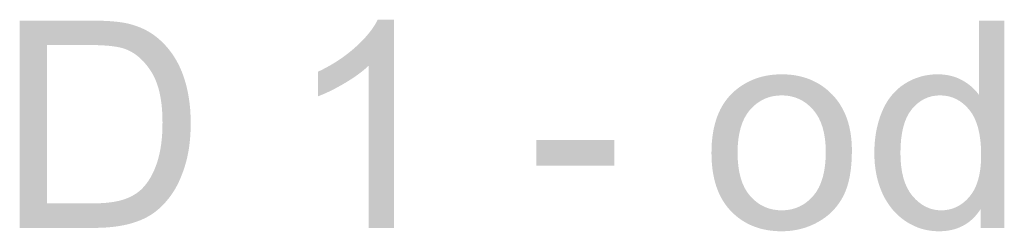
# Model space of a CAD drawing. Extents: x -12025 to 39812, y -28775 to 12.
# Tile 57 of 90: x 29066 to 29779, y -24945 to -24792. Entities that reach past the tile are written whole.
import ezdxf

# ---------------------------------------------------------------- set-up
doc = ezdxf.new("R2010")
doc.units = 0
doc.header["$MEASUREMENT"] = 0
doc.layers.add('OÚ Dukovany půdorys kóty 1NP', color=7, linetype='Continuous')

# ---------------------------------------------------------------- blocks, each defined once
blk = doc.blocks.new('(3)')
at = {"linetype": 'Continuous'}
h = blk.add_hatch(color=154, dxfattribs=at)
edge = h.paths.add_edge_path()
edge.add_spline(control_points=[(167.27, -154.95), (167.27, -154.95), (167.27, -5.21), (167.27, -5.21)], knot_values=[0, 0, 0, 0, 1, 1, 1, 1], degree=3, periodic=0)
edge.add_spline(control_points=[(167.27, -5.21), (167.27, -5.21), (218.85, -5.21), (218.85, -5.21)], knot_values=[0, 0, 0, 0, 1, 1, 1, 1], degree=3, periodic=0)
edge.add_spline(control_points=[(218.85, -5.21), (230.49, -5.21), (239.38, -5.92), (245.51, -7.35)], knot_values=[0, 0, 0, 0, 1, 1, 1, 1], degree=3, periodic=0)
edge.add_spline(control_points=[(245.51, -7.35), (254.09, -9.33), (261.41, -12.9), (267.47, -18.08)], knot_values=[0, 0, 0, 0, 1, 1, 1, 1], degree=3, periodic=0)
edge.add_spline(control_points=[(267.47, -18.08), (275.37, -24.75), (281.27, -33.28), (285.19, -43.66)], knot_values=[0, 0, 0, 0, 1, 1, 1, 1], degree=3, periodic=0)
edge.add_spline(control_points=[(285.19, -43.66), (289.11, -54.05), (291.06, -65.91), (291.06, -79.26)], knot_values=[0, 0, 0, 0, 1, 1, 1, 1], degree=3, periodic=0)
edge.add_spline(control_points=[(291.06, -79.26), (291.06, -90.63), (289.74, -100.71), (287.08, -109.49)], knot_values=[0, 0, 0, 0, 1, 1, 1, 1], degree=3, periodic=0)
edge.add_spline(control_points=[(287.08, -109.49), (284.42, -118.28), (281.02, -125.55), (276.87, -131.3)], knot_values=[0, 0, 0, 0, 1, 1, 1, 1], degree=3, periodic=0)
edge.add_spline(control_points=[(276.87, -131.3), (272.71, -137.05), (268.17, -141.58), (263.23, -144.88)], knot_values=[0, 0, 0, 0, 1, 1, 1, 1], degree=3, periodic=0)
edge.add_spline(control_points=[(263.23, -144.88), (258.29, -148.19), (252.34, -150.69), (245.36, -152.39)], knot_values=[0, 0, 0, 0, 1, 1, 1, 1], degree=3, periodic=0)
edge.add_spline(control_points=[(245.36, -152.39), (238.38, -154.09), (230.36, -154.95), (221.3, -154.95)], knot_values=[0, 0, 0, 0, 1, 1, 1, 1], degree=3, periodic=0)
edge.add_spline(control_points=[(221.3, -154.95), (221.3, -154.95), (167.27, -154.95), (167.27, -154.95)], knot_values=[0, 0, 0, 0, 1, 1, 1, 1], degree=3, periodic=0)
edge.add_spline(control_points=[(167.27, -154.95), (167.27, -154.95), (167.27, -137.28), (167.27, -137.28)], knot_values=[0, 0, 0, 0, 1, 1, 1, 1], degree=3, periodic=0)
edge.add_spline(control_points=[(167.27, -137.28), (167.27, -137.28), (187.09, -137.28), (187.09, -137.28)], knot_values=[0, 0, 0, 0, 1, 1, 1, 1], degree=3, periodic=0)
edge.add_spline(control_points=[(187.09, -137.28), (187.09, -137.28), (219.05, -137.28), (219.05, -137.28)], knot_values=[0, 0, 0, 0, 1, 1, 1, 1], degree=3, periodic=0)
edge.add_spline(control_points=[(219.05, -137.28), (228.93, -137.28), (236.67, -136.36), (242.29, -134.52)], knot_values=[0, 0, 0, 0, 1, 1, 1, 1], degree=3, periodic=0)
edge.add_spline(control_points=[(242.29, -134.52), (247.91, -132.68), (252.39, -130.09), (255.72, -126.75)], knot_values=[0, 0, 0, 0, 1, 1, 1, 1], degree=3, periodic=0)
edge.add_spline(control_points=[(255.72, -126.75), (260.42, -122.06), (264.08, -115.74), (266.7, -107.81)], knot_values=[0, 0, 0, 0, 1, 1, 1, 1], degree=3, periodic=0)
edge.add_spline(control_points=[(266.7, -107.81), (269.32, -99.88), (270.64, -90.26), (270.64, -78.95)], knot_values=[0, 0, 0, 0, 1, 1, 1, 1], degree=3, periodic=0)
edge.add_spline(control_points=[(270.64, -78.95), (270.64, -63.29), (268.06, -51.26), (262.92, -42.85)], knot_values=[0, 0, 0, 0, 1, 1, 1, 1], degree=3, periodic=0)
edge.add_spline(control_points=[(262.92, -42.85), (257.78, -34.44), (251.54, -28.8), (244.18, -25.94)], knot_values=[0, 0, 0, 0, 1, 1, 1, 1], degree=3, periodic=0)
edge.add_spline(control_points=[(244.18, -25.94), (238.87, -23.9), (230.32, -22.88), (218.54, -22.88)], knot_values=[0, 0, 0, 0, 1, 1, 1, 1], degree=3, periodic=0)
edge.add_spline(control_points=[(218.54, -22.88), (218.54, -22.88), (187.09, -22.88), (187.09, -22.88)], knot_values=[0, 0, 0, 0, 1, 1, 1, 1], degree=3, periodic=0)
edge.add_spline(control_points=[(187.09, -22.88), (187.09, -22.88), (187.09, -137.28), (187.09, -137.28)], knot_values=[0, 0, 0, 0, 1, 1, 1, 1], degree=3, periodic=0)
edge.add_spline(control_points=[(187.09, -137.28), (187.09, -137.28), (167.27, -137.28), (167.27, -137.28)], knot_values=[0, 0, 0, 0, 1, 1, 1, 1], degree=3, periodic=0)
edge.add_spline(control_points=[(167.27, -137.28), (167.27, -137.28), (167.27, -154.95), (167.27, -154.95)], knot_values=[0, 0, 0, 0, 1, 1, 1, 1], degree=3, periodic=0)
edge.add_spline(control_points=[(167.27, -154.95), (167.27, -154.95), (167.27, -154.95), (167.27, -154.95)], knot_values=[0, 0, 0, 0, 1, 1, 1, 1], degree=3, periodic=0)
h = blk.add_hatch(color=154, dxfattribs=at)
edge = h.paths.add_edge_path()
edge.add_spline(control_points=[(438.25, -154.95), (438.25, -154.95), (419.86, -154.95), (419.86, -154.95)], knot_values=[0, 0, 0, 0, 1, 1, 1, 1], degree=3, periodic=0)
edge.add_spline(control_points=[(419.86, -154.95), (419.86, -154.95), (419.86, -37.79), (419.86, -37.79)], knot_values=[0, 0, 0, 0, 1, 1, 1, 1], degree=3, periodic=0)
edge.add_spline(control_points=[(419.86, -37.79), (415.43, -42.01), (409.63, -46.24), (402.45, -50.46)], knot_values=[0, 0, 0, 0, 1, 1, 1, 1], degree=3, periodic=0)
edge.add_spline(control_points=[(402.45, -50.46), (395.26, -54.68), (388.81, -57.84), (383.09, -59.96)], knot_values=[0, 0, 0, 0, 1, 1, 1, 1], degree=3, periodic=0)
edge.add_spline(control_points=[(383.09, -59.96), (383.09, -59.96), (383.09, -42.18), (383.09, -42.18)], knot_values=[0, 0, 0, 0, 1, 1, 1, 1], degree=3, periodic=0)
edge.add_spline(control_points=[(383.09, -42.18), (393.37, -37.35), (402.36, -31.49), (410.06, -24.62)], knot_values=[0, 0, 0, 0, 1, 1, 1, 1], degree=3, periodic=0)
edge.add_spline(control_points=[(410.06, -24.62), (417.75, -17.74), (423.2, -11.07), (426.4, -4.6)], knot_values=[0, 0, 0, 0, 1, 1, 1, 1], degree=3, periodic=0)
edge.add_spline(control_points=[(426.4, -4.6), (426.4, -4.6), (438.25, -4.6), (438.25, -4.6)], knot_values=[0, 0, 0, 0, 1, 1, 1, 1], degree=3, periodic=0)
edge.add_spline(control_points=[(438.25, -4.6), (438.25, -4.6), (438.25, -154.95), (438.25, -154.95)], knot_values=[0, 0, 0, 0, 1, 1, 1, 1], degree=3, periodic=0)
h = blk.add_hatch(color=154, dxfattribs=at)
edge = h.paths.add_edge_path()
edge.add_spline(control_points=[(862.84, -154.95), (862.84, -154.95), (862.84, -141.26), (862.84, -141.26)], knot_values=[0, 0, 0, 0, 1, 1, 1, 1], degree=3, periodic=0)
edge.add_spline(control_points=[(862.84, -141.26), (855.96, -152.02), (845.85, -157.4), (832.5, -157.4)], knot_values=[0, 0, 0, 0, 1, 1, 1, 1], degree=3, periodic=0)
edge.add_spline(control_points=[(832.5, -157.4), (823.86, -157.4), (815.91, -155.01), (808.65, -150.25)], knot_values=[0, 0, 0, 0, 1, 1, 1, 1], degree=3, periodic=0)
edge.add_spline(control_points=[(808.65, -150.25), (801.4, -145.48), (795.78, -138.82), (791.8, -130.28)], knot_values=[0, 0, 0, 0, 1, 1, 1, 1], degree=3, periodic=0)
edge.add_spline(control_points=[(791.8, -130.28), (787.82, -121.73), (785.83, -111.91), (785.83, -100.81)], knot_values=[0, 0, 0, 0, 1, 1, 1, 1], degree=3, periodic=0)
edge.add_spline(control_points=[(785.83, -100.81), (785.83, -89.98), (787.63, -80.16), (791.24, -71.34)], knot_values=[0, 0, 0, 0, 1, 1, 1, 1], degree=3, periodic=0)
edge.add_spline(control_points=[(791.24, -71.34), (794.85, -62.53), (800.26, -55.77), (807.48, -51.07)], knot_values=[0, 0, 0, 0, 1, 1, 1, 1], degree=3, periodic=0)
edge.add_spline(control_points=[(807.48, -51.07), (814.7, -46.37), (822.77, -44.02), (831.69, -44.02)], knot_values=[0, 0, 0, 0, 1, 1, 1, 1], degree=3, periodic=0)
edge.add_spline(control_points=[(831.69, -44.02), (838.22, -44.02), (844.05, -45.4), (849.15, -48.16)], knot_values=[0, 0, 0, 0, 1, 1, 1, 1], degree=3, periodic=0)
edge.add_spline(control_points=[(849.15, -48.16), (854.26, -50.92), (858.41, -54.51), (861.61, -58.93)], knot_values=[0, 0, 0, 0, 1, 1, 1, 1], degree=3, periodic=0)
edge.add_spline(control_points=[(861.61, -58.93), (861.61, -58.93), (861.61, -5.21), (861.61, -5.21)], knot_values=[0, 0, 0, 0, 1, 1, 1, 1], degree=3, periodic=0)
edge.add_spline(control_points=[(861.61, -5.21), (861.61, -5.21), (879.9, -5.21), (879.9, -5.21)], knot_values=[0, 0, 0, 0, 1, 1, 1, 1], degree=3, periodic=0)
edge.add_spline(control_points=[(879.9, -5.21), (879.9, -5.21), (879.9, -154.95), (879.9, -154.95)], knot_values=[0, 0, 0, 0, 1, 1, 1, 1], degree=3, periodic=0)
edge.add_spline(control_points=[(879.9, -154.95), (879.9, -154.95), (862.84, -154.95), (862.84, -154.95)], knot_values=[0, 0, 0, 0, 1, 1, 1, 1], degree=3, periodic=0)
edge.add_spline(control_points=[(862.84, -154.95), (862.84, -154.95), (862.84, -100.81), (862.84, -100.81)], knot_values=[0, 0, 0, 0, 1, 1, 1, 1], degree=3, periodic=0)
edge.add_spline(control_points=[(862.84, -100.81), (862.84, -100.81), (804.72, -100.81), (804.72, -100.81)], knot_values=[0, 0, 0, 0, 1, 1, 1, 1], degree=3, periodic=0)
edge.add_spline(control_points=[(804.72, -100.81), (804.72, -114.7), (807.65, -125.09), (813.51, -131.96)], knot_values=[0, 0, 0, 0, 1, 1, 1, 1], degree=3, periodic=0)
edge.add_spline(control_points=[(813.51, -131.96), (819.36, -138.84), (826.27, -142.28), (834.24, -142.28)], knot_values=[0, 0, 0, 0, 1, 1, 1, 1], degree=3, periodic=0)
edge.add_spline(control_points=[(834.24, -142.28), (842.27, -142.28), (849.1, -138.99), (854.72, -132.42)], knot_values=[0, 0, 0, 0, 1, 1, 1, 1], degree=3, periodic=0)
edge.add_spline(control_points=[(854.72, -132.42), (860.34, -125.85), (863.15, -115.83), (863.15, -102.34)], knot_values=[0, 0, 0, 0, 1, 1, 1, 1], degree=3, periodic=0)
edge.add_spline(control_points=[(863.15, -102.34), (863.15, -87.5), (860.29, -76.6), (854.57, -69.66)], knot_values=[0, 0, 0, 0, 1, 1, 1, 1], degree=3, periodic=0)
edge.add_spline(control_points=[(854.57, -69.66), (848.85, -62.71), (841.8, -59.24), (833.42, -59.24)], knot_values=[0, 0, 0, 0, 1, 1, 1, 1], degree=3, periodic=0)
edge.add_spline(control_points=[(833.42, -59.24), (825.25, -59.24), (818.43, -62.58), (812.94, -69.25)], knot_values=[0, 0, 0, 0, 1, 1, 1, 1], degree=3, periodic=0)
edge.add_spline(control_points=[(812.94, -69.25), (807.46, -75.92), (804.72, -86.44), (804.72, -100.81)], knot_values=[0, 0, 0, 0, 1, 1, 1, 1], degree=3, periodic=0)
edge.add_spline(control_points=[(804.72, -100.81), (804.72, -100.81), (804.72, -100.81), (804.72, -100.81)], knot_values=[0, 0, 0, 0, 1, 1, 1, 1], degree=3, periodic=0)
edge.add_spline(control_points=[(804.72, -100.81), (804.72, -100.81), (862.84, -100.81), (862.84, -100.81)], knot_values=[0, 0, 0, 0, 1, 1, 1, 1], degree=3, periodic=0)
edge.add_spline(control_points=[(862.84, -100.81), (862.84, -100.81), (862.84, -154.95), (862.84, -154.95)], knot_values=[0, 0, 0, 0, 1, 1, 1, 1], degree=3, periodic=0)
edge.add_spline(control_points=[(862.84, -154.95), (862.84, -154.95), (862.84, -154.95), (862.84, -154.95)], knot_values=[0, 0, 0, 0, 1, 1, 1, 1], degree=3, periodic=0)
h = blk.add_hatch(color=154, dxfattribs=at)
edge = h.paths.add_edge_path()
edge.add_spline(control_points=[(667.96, -100.71), (667.96, -80.62), (673.54, -65.74), (684.71, -56.07)], knot_values=[0, 0, 0, 0, 1, 1, 1, 1], degree=3, periodic=0)
edge.add_spline(control_points=[(684.71, -56.07), (694.04, -48.04), (705.41, -44.02), (718.82, -44.02)], knot_values=[0, 0, 0, 0, 1, 1, 1, 1], degree=3, periodic=0)
edge.add_spline(control_points=[(718.82, -44.02), (733.73, -44.02), (745.92, -48.91), (755.39, -58.68)], knot_values=[0, 0, 0, 0, 1, 1, 1, 1], degree=3, periodic=0)
edge.add_spline(control_points=[(755.39, -58.68), (764.85, -68.45), (769.59, -81.95), (769.59, -99.18)], knot_values=[0, 0, 0, 0, 1, 1, 1, 1], degree=3, periodic=0)
edge.add_spline(control_points=[(769.59, -99.18), (769.59, -113.14), (767.49, -124.12), (763.3, -132.12)], knot_values=[0, 0, 0, 0, 1, 1, 1, 1], degree=3, periodic=0)
edge.add_spline(control_points=[(763.3, -132.12), (759.12, -140.12), (753.02, -146.33), (745.02, -150.76)], knot_values=[0, 0, 0, 0, 1, 1, 1, 1], degree=3, periodic=0)
edge.add_spline(control_points=[(745.02, -150.76), (737.02, -155.18), (728.29, -157.4), (718.82, -157.4)], knot_values=[0, 0, 0, 0, 1, 1, 1, 1], degree=3, periodic=0)
edge.add_spline(control_points=[(718.82, -157.4), (703.64, -157.4), (691.36, -152.53), (682, -142.79)], knot_values=[0, 0, 0, 0, 1, 1, 1, 1], degree=3, periodic=0)
edge.add_spline(control_points=[(682, -142.79), (672.64, -133.05), (667.96, -119.03), (667.96, -100.71)], knot_values=[0, 0, 0, 0, 1, 1, 1, 1], degree=3, periodic=0)
edge.add_spline(control_points=[(667.96, -100.71), (667.96, -100.71), (667.96, -100.71), (667.96, -100.71)], knot_values=[0, 0, 0, 0, 1, 1, 1, 1], degree=3, periodic=0)
edge.add_spline(control_points=[(667.96, -100.71), (667.96, -100.71), (667.96, -100.71), (667.96, -100.71)], knot_values=[0, 0, 0, 0, 1, 1, 1, 1], degree=3, periodic=0)
edge.add_spline(control_points=[(667.96, -100.71), (667.96, -100.71), (686.85, -100.71), (686.85, -100.71)], knot_values=[0, 0, 0, 0, 1, 1, 1, 1], degree=3, periodic=0)
edge.add_spline(control_points=[(686.85, -100.71), (686.85, -114.6), (689.88, -125), (695.94, -131.91)], knot_values=[0, 0, 0, 0, 1, 1, 1, 1], degree=3, periodic=0)
edge.add_spline(control_points=[(695.94, -131.91), (702, -138.82), (709.63, -142.28), (718.82, -142.28)], knot_values=[0, 0, 0, 0, 1, 1, 1, 1], degree=3, periodic=0)
edge.add_spline(control_points=[(718.82, -142.28), (727.95, -142.28), (735.54, -138.81), (741.6, -131.86)], knot_values=[0, 0, 0, 0, 1, 1, 1, 1], degree=3, periodic=0)
edge.add_spline(control_points=[(741.6, -131.86), (747.66, -124.92), (750.69, -114.33), (750.69, -100.1)], knot_values=[0, 0, 0, 0, 1, 1, 1, 1], degree=3, periodic=0)
edge.add_spline(control_points=[(750.69, -100.1), (750.69, -86.68), (747.64, -76.52), (741.55, -69.61)], knot_values=[0, 0, 0, 0, 1, 1, 1, 1], degree=3, periodic=0)
edge.add_spline(control_points=[(741.55, -69.61), (735.45, -62.7), (727.88, -59.24), (718.82, -59.24)], knot_values=[0, 0, 0, 0, 1, 1, 1, 1], degree=3, periodic=0)
edge.add_spline(control_points=[(718.82, -59.24), (709.63, -59.24), (702, -62.68), (695.94, -69.56)], knot_values=[0, 0, 0, 0, 1, 1, 1, 1], degree=3, periodic=0)
edge.add_spline(control_points=[(695.94, -69.56), (689.88, -76.43), (686.85, -86.82), (686.85, -100.71)], knot_values=[0, 0, 0, 0, 1, 1, 1, 1], degree=3, periodic=0)
edge.add_spline(control_points=[(686.85, -100.71), (686.85, -100.71), (686.85, -100.71), (686.85, -100.71)], knot_values=[0, 0, 0, 0, 1, 1, 1, 1], degree=3, periodic=0)
edge.add_spline(control_points=[(686.85, -100.71), (686.85, -100.71), (667.96, -100.71), (667.96, -100.71)], knot_values=[0, 0, 0, 0, 1, 1, 1, 1], degree=3, periodic=0)
edge.add_spline(control_points=[(667.96, -100.71), (667.96, -100.71), (667.96, -100.71), (667.96, -100.71)], knot_values=[0, 0, 0, 0, 1, 1, 1, 1], degree=3, periodic=0)
edge.add_spline(control_points=[(667.96, -100.71), (667.96, -100.71), (667.96, -100.71), (667.96, -100.71)], knot_values=[0, 0, 0, 0, 1, 1, 1, 1], degree=3, periodic=0)
blk.add_hatch(color=154, dxfattribs=at).paths.add_polyline_path([(541.27, -110), (541.27, -91.52), (597.75, -91.52), (597.75, -110), (541.27, -110)])

msp = doc.modelspace()

# ---------------------------------------------------------------- block references
at = {"layer": 'OÚ Dukovany půdorys kóty 1NP', "color": 154, "linetype": 'Continuous'}
msp.add_blockref('(3)', (28899.06, -24787.64), dxfattribs=at)

doc.saveas('drawing.dxf')
